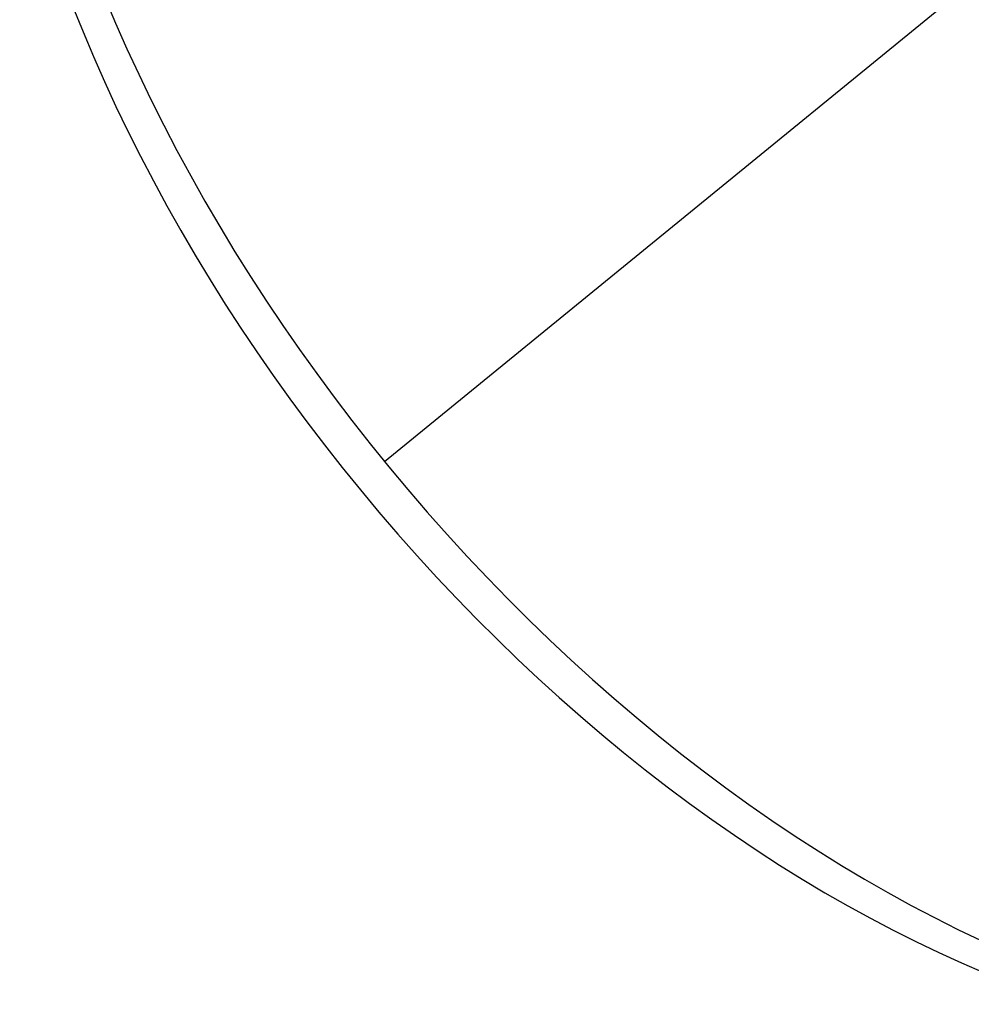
# Model space of a CAD drawing. Header units: millimetres. Extents: x -104 to 128, y -124 to 124.
# Tile 1 of 256: x -104 to -94, y -124 to -113. Entities that reach past the tile are written whole.
import ezdxf

# ---------------------------------------------------------------- set-up
doc = ezdxf.new("R2010")
doc.units = ezdxf.units.MM
doc.header["$MEASUREMENT"] = 0
doc.layers.add('Predefinito', color=5, linetype='Continuous')

msp = doc.modelspace()

# ---------------------------------------------------------------- linework, layer by layer
at = {"layer": 'Predefinito', "extrusion": (-0.612372, -0.5, 0.612372)}
for points in [[(39.553, 1216.1), (39.549, 1216.384), (39.539, 1216.668), (39.521, 1216.951), (39.497, 1217.233), (39.465, 1217.515), (39.427, 1217.796), (39.382, 1218.076), (39.329, 1218.356), (39.27, 1218.634), (39.204, 1218.909), (39.132, 1219.182), (39.053, 1219.452), (38.968, 1219.72), (38.876, 1219.986), (38.778, 1220.249), (38.674, 1220.51), (38.563, 1220.768), (38.445, 1221.023), (38.322, 1221.277), (38.191, 1221.527), (38.054, 1221.776), (37.911, 1222.021), (37.762, 1222.263), (37.607, 1222.5), (37.447, 1222.732), (37.282, 1222.96), (37.112, 1223.184), (36.936, 1223.403), (36.755, 1223.617), (36.569, 1223.828), (36.378, 1224.034), (36.181, 1224.235), (35.979, 1224.432), (35.772, 1224.624), (35.505, 1224.858), (35.341, 1224.995), (35.12, 1225.172), (34.895, 1225.343), (34.666, 1225.508), (34.434, 1225.667), (34.198, 1225.82), (33.959, 1225.967), (33.716, 1226.108), (33.47, 1226.244), (33.221, 1226.373), (32.968, 1226.497), (32.711, 1226.614), (32.451, 1226.725), (32.121, 1226.856), (31.92, 1226.93), (31.652, 1227.022), (31.383, 1227.107), (31.112, 1227.185), (30.84, 1227.257), (30.567, 1227.321), (30.292, 1227.379), (30.016, 1227.431), (29.739, 1227.475), (29.46, 1227.513), (29.18, 1227.544), (28.899, 1227.568), (28.616, 1227.586), (28.332, 1227.596), (28.048, 1227.6), (27.765, 1227.596), (27.483, 1227.585), (27.202, 1227.568), (26.921, 1227.544), (26.642, 1227.513), (26.364, 1227.475), (26.087, 1227.43), (25.811, 1227.379), (25.535, 1227.321), (25.261, 1227.256), (24.988, 1227.184), (24.716, 1227.105), (24.444, 1227.019), (24.176, 1226.926), (23.911, 1226.828), (23.649, 1226.723), (23.39, 1226.612), (23.135, 1226.495), (22.882, 1226.372), (22.633, 1226.242), (22.387, 1226.107), (22.144, 1225.966), (21.905, 1225.818), (21.668, 1225.664), (21.435, 1225.505), (21.148, 1225.296), (20.978, 1225.166), (20.757, 1224.989), (20.541, 1224.807), (20.329, 1224.62), (20.123, 1224.429), (19.922, 1224.232), (19.726, 1224.031), (19.535, 1223.826), (19.349, 1223.615), (19.168, 1223.4), (18.991, 1223.181), (18.82, 1222.956), (18.655, 1222.727), (18.494, 1222.493), (18.339, 1222.255), (18.19, 1222.013), (18.048, 1221.769), (17.912, 1221.522), (17.782, 1221.273), (17.659, 1221.02), (17.542, 1220.765), (17.431, 1220.507), (17.326, 1220.246), (17.228, 1219.983), (17.136, 1219.717), (17.051, 1219.447), (16.972, 1219.176), (16.899, 1218.901), (16.833, 1218.624), (16.774, 1218.347), (16.723, 1218.068), (16.668, 1217.726)], [(16.553, 1216.096), (16.558, 1215.747), (16.57, 1215.464), (16.589, 1215.182), (16.615, 1214.901), (16.648, 1214.621), (16.688, 1214.343), (16.734, 1214.065), (16.788, 1213.788), (16.848, 1213.512), (16.915, 1213.237), (16.989, 1212.964), (17.07, 1212.691), (17.157, 1212.421), (17.251, 1212.153), (17.351, 1211.889), (17.458, 1211.628), (17.57, 1211.371), (17.689, 1211.116), (17.814, 1210.864), (17.945, 1210.616), (18.082, 1210.37), (18.225, 1210.128), (18.374, 1209.889), (18.53, 1209.653), (18.691, 1209.42), (18.86, 1209.191), (19.033, 1208.966), (19.211, 1208.746), (19.394, 1208.531), (19.582, 1208.321), (19.775, 1208.116), (19.973, 1207.917), (20.175, 1207.722), (20.382, 1207.532), (20.594, 1207.347), (20.81, 1207.167), (21.031, 1206.992), (21.257, 1206.822), (21.488, 1206.657), (21.724, 1206.498), (21.963, 1206.344), (22.205, 1206.198), (22.449, 1206.057), (22.697, 1205.923), (22.947, 1205.795), (23.201, 1205.673), (23.457, 1205.558), (23.715, 1205.449), (23.977, 1205.346), (24.242, 1205.249), (24.509, 1205.159), (24.78, 1205.075), (25.053, 1204.998), (25.328, 1204.927), (25.605, 1204.863), (25.882, 1204.806), (26.159, 1204.757), (26.437, 1204.714), (26.716, 1204.678), (26.995, 1204.648), (27.275, 1204.626), (27.556, 1204.61), (27.837, 1204.602), (28.119, 1204.6), (28.401, 1204.605), (28.684, 1204.617), (28.968, 1204.636), (29.251, 1204.662), (29.532, 1204.695), (29.812, 1204.735), (30.09, 1204.781), (30.366, 1204.835), (30.641, 1204.895), (30.914, 1204.961), (31.185, 1205.034), (31.454, 1205.114), (31.722, 1205.201), (31.988, 1205.294), (32.252, 1205.394), (32.515, 1205.501), (32.776, 1205.614), (33.033, 1205.734), (33.287, 1205.86), (33.537, 1205.991), (33.783, 1206.129), (34.025, 1206.272), (34.263, 1206.421), (34.498, 1206.575), (34.728, 1206.735), (34.955, 1206.901), (35.178, 1207.073), (35.398, 1207.251), (35.613, 1207.434), (35.824, 1207.623), (36.032, 1207.818), (36.234, 1208.017), (36.43, 1208.221), (36.621, 1208.429), (36.806, 1208.641), (36.986, 1208.857), (37.16, 1209.078), (37.329, 1209.302), (37.492, 1209.531), (37.65, 1209.763), (37.802, 1210), (37.949, 1210.241), (38.09, 1210.487), (38.226, 1210.736), (38.355, 1210.99), (38.478, 1211.245), (38.594, 1211.503), (38.704, 1211.763), (38.807, 1212.025), (38.903, 1212.289), (38.993, 1212.555), (39.076, 1212.823), (39.153, 1213.093), (39.223, 1213.366), (39.287, 1213.64), (39.344, 1213.917), (39.394, 1214.196), (39.438, 1214.477)]]:
    msp.add_lwpolyline(points, dxfattribs=at)
at = {"layer": 'Predefinito', "extrusion": (0.935414, 0.327327, 0.133631)}
msp.add_lwpolyline([(-86.711, 1648.957), (-65.224, 1657.162)], dxfattribs=at)
at = {"layer": 'Predefinito', "extrusion": (-0.373258, 0.865684, 0.333571)}
msp.add_lwpolyline([(139.498, 1568.465), (139.515, 1568.48), (139.532, 1568.495), (139.548, 1568.511), (139.564, 1568.527), (139.58, 1568.544), (139.596, 1568.561), (139.611, 1568.578), (139.626, 1568.596), (139.641, 1568.615), (139.655, 1568.634), (139.669, 1568.654), (139.683, 1568.674), (139.696, 1568.694), (139.709, 1568.715), (139.721, 1568.736), (139.733, 1568.758), (139.744, 1568.78), (139.755, 1568.803), (139.765, 1568.826), (139.775, 1568.849), (139.784, 1568.872), (139.793, 1568.896), (139.801, 1568.92), (139.809, 1568.945), (139.815, 1568.97), (139.822, 1568.995), (139.827, 1569.02), (139.832, 1569.045), (139.837, 1569.07), (139.84, 1569.096), (139.843, 1569.122), (139.846, 1569.147), (139.847, 1569.173), (139.848, 1569.199), (139.849, 1569.225), (139.849, 1569.251), (139.848, 1569.277), (139.846, 1569.302), (139.844, 1569.328), (139.841, 1569.353), (139.837, 1569.379), (139.833, 1569.404), (139.828, 1569.429), (139.823, 1569.454), (139.816, 1569.478), (139.81, 1569.502), (139.803, 1569.526), (139.795, 1569.55), (139.787, 1569.573), (139.778, 1569.596), (139.768, 1569.619), (139.759, 1569.641), (139.748, 1569.663), (139.737, 1569.684), (139.726, 1569.706), (139.715, 1569.726), (139.703, 1569.746), (139.69, 1569.766), (139.678, 1569.786), (139.664, 1569.804), (139.651, 1569.823), (139.637, 1569.841), (139.623, 1569.858), (139.609, 1569.875)], dxfattribs=at)
at = {"layer": 'Predefinito', "extrusion": (0, 1, 0)}
msp.add_lwpolyline([(103.012, 1642.749), (86.749, 1659.012)], dxfattribs=at)
at = {"layer": 'Predefinito', "extrusion": (-0.439523, 0.859175, 0.26199)}
msp.add_lwpolyline([(143.404, 1598.116), (143.421, 1598.13), (143.438, 1598.145), (143.455, 1598.16), (143.471, 1598.176), (143.487, 1598.192), (143.503, 1598.209), (143.519, 1598.226), (143.534, 1598.244), (143.549, 1598.262), (143.564, 1598.281), (143.578, 1598.301), (143.592, 1598.32), (143.606, 1598.34), (143.619, 1598.361), (143.632, 1598.382), (143.644, 1598.404), (143.656, 1598.426), (143.667, 1598.448), (143.678, 1598.471), (143.688, 1598.494), (143.698, 1598.517), (143.707, 1598.541), (143.716, 1598.565), (143.724, 1598.589), (143.731, 1598.614), (143.738, 1598.638), (143.744, 1598.663), (143.75, 1598.689), (143.754, 1598.714), (143.759, 1598.739), (143.762, 1598.765), (143.765, 1598.791), (143.767, 1598.817), (143.769, 1598.842), (143.77, 1598.868), (143.77, 1598.894), (143.769, 1598.92), (143.768, 1598.946), (143.766, 1598.971), (143.764, 1598.997), (143.761, 1599.022), (143.757, 1599.047), (143.753, 1599.073), (143.748, 1599.097), (143.742, 1599.122), (143.736, 1599.146), (143.729, 1599.17), (143.722, 1599.194), (143.714, 1599.218), (143.706, 1599.241), (143.697, 1599.264), (143.687, 1599.286), (143.678, 1599.308), (143.667, 1599.33), (143.656, 1599.351), (143.645, 1599.372), (143.634, 1599.392), (143.622, 1599.412), (143.609, 1599.432), (143.597, 1599.451), (143.584, 1599.47), (143.57, 1599.488), (143.557, 1599.506), (143.543, 1599.523)], dxfattribs=at)
at = {"layer": 'Predefinito', "extrusion": (-0.471284, 0.852794, 0.22502)}
msp.add_lwpolyline([(145.11, 1610.255), (145.127, 1610.269), (145.144, 1610.283), (145.161, 1610.299), (145.177, 1610.314), (145.194, 1610.33), (145.21, 1610.347), (145.226, 1610.364), (145.241, 1610.382), (145.256, 1610.4), (145.271, 1610.419), (145.286, 1610.438), (145.3, 1610.458), (145.314, 1610.478), (145.327, 1610.498), (145.34, 1610.519), (145.352, 1610.541), (145.364, 1610.562), (145.376, 1610.585), (145.387, 1610.607), (145.397, 1610.63), (145.407, 1610.653), (145.416, 1610.677), (145.425, 1610.701), (145.433, 1610.725), (145.441, 1610.75), (145.448, 1610.775), (145.454, 1610.799), (145.46, 1610.825), (145.465, 1610.85), (145.469, 1610.875), (145.473, 1610.901), (145.476, 1610.927), (145.478, 1610.953), (145.48, 1610.978), (145.481, 1611.004), (145.482, 1611.03), (145.481, 1611.056), (145.48, 1611.082), (145.479, 1611.107), (145.477, 1611.133), (145.474, 1611.158), (145.47, 1611.183), (145.466, 1611.209), (145.461, 1611.233), (145.456, 1611.258), (145.45, 1611.282), (145.443, 1611.307), (145.436, 1611.33), (145.429, 1611.354), (145.42, 1611.377), (145.412, 1611.4), (145.402, 1611.423), (145.393, 1611.445), (145.383, 1611.466), (145.372, 1611.488), (145.361, 1611.509), (145.349, 1611.529), (145.338, 1611.549), (145.325, 1611.569), (145.313, 1611.588), (145.3, 1611.607), (145.287, 1611.626), (145.273, 1611.643), (145.259, 1611.661)], dxfattribs=at)
at = {"layer": 'Predefinito', "extrusion": (-0.486816, 0.84881, 0.206234)}
msp.add_lwpolyline([(145.908, 1615.619), (145.925, 1615.633), (145.942, 1615.648), (145.959, 1615.663), (145.975, 1615.678), (145.992, 1615.694), (146.008, 1615.711), (146.024, 1615.728), (146.039, 1615.746), (146.054, 1615.764), (146.069, 1615.783), (146.084, 1615.802), (146.098, 1615.821), (146.112, 1615.841), (146.125, 1615.862), (146.138, 1615.883), (146.151, 1615.904), (146.163, 1615.926), (146.174, 1615.948), (146.186, 1615.971), (146.196, 1615.994), (146.206, 1616.017), (146.215, 1616.04), (146.224, 1616.064), (146.233, 1616.089), (146.24, 1616.113), (146.247, 1616.138), (146.254, 1616.163), (146.259, 1616.188), (146.264, 1616.213), (146.269, 1616.239), (146.273, 1616.264), (146.276, 1616.29), (146.278, 1616.316), (146.28, 1616.341), (146.281, 1616.367), (146.282, 1616.393), (146.282, 1616.419), (146.281, 1616.445), (146.279, 1616.47), (146.277, 1616.496), (146.274, 1616.521), (146.271, 1616.547), (146.267, 1616.572), (146.262, 1616.597), (146.257, 1616.621), (146.251, 1616.646), (146.244, 1616.67), (146.237, 1616.694), (146.23, 1616.717), (146.222, 1616.74), (146.213, 1616.763), (146.204, 1616.786), (146.194, 1616.808), (146.184, 1616.83), (146.174, 1616.851), (146.163, 1616.872), (146.151, 1616.893), (146.14, 1616.913), (146.127, 1616.933), (146.115, 1616.952), (146.102, 1616.971), (146.089, 1616.989), (146.076, 1617.007), (146.062, 1617.025)], dxfattribs=at)
at = {"layer": 'Predefinito', "extrusion": (-0.49449, 0.846618, 0.19677)}
msp.add_lwpolyline([(146.293, 1618.119), (146.31, 1618.133), (146.327, 1618.148), (146.344, 1618.163), (146.361, 1618.178), (146.377, 1618.194), (146.393, 1618.211), (146.409, 1618.228), (146.425, 1618.246), (146.44, 1618.264), (146.455, 1618.282), (146.47, 1618.302), (146.484, 1618.321), (146.498, 1618.341), (146.511, 1618.362), (146.524, 1618.382), (146.537, 1618.404), (146.549, 1618.426), (146.56, 1618.448), (146.571, 1618.47), (146.582, 1618.493), (146.592, 1618.516), (146.601, 1618.54), (146.61, 1618.564), (146.619, 1618.588), (146.626, 1618.613), (146.633, 1618.637), (146.64, 1618.662), (146.646, 1618.687), (146.651, 1618.713), (146.655, 1618.738), (146.659, 1618.764), (146.662, 1618.789), (146.665, 1618.815), (146.667, 1618.841), (146.668, 1618.867), (146.668, 1618.893), (146.668, 1618.919), (146.668, 1618.944), (146.666, 1618.97), (146.664, 1618.995), (146.661, 1619.021), (146.658, 1619.046), (146.654, 1619.071), (146.649, 1619.096), (146.644, 1619.121), (146.638, 1619.145), (146.632, 1619.169), (146.625, 1619.193), (146.617, 1619.217), (146.609, 1619.24), (146.6, 1619.263), (146.591, 1619.286), (146.582, 1619.308), (146.572, 1619.33), (146.561, 1619.351), (146.55, 1619.372), (146.539, 1619.393), (146.527, 1619.413), (146.515, 1619.433), (146.502, 1619.452), (146.49, 1619.471), (146.477, 1619.489), (146.463, 1619.507), (146.449, 1619.525)], dxfattribs=at)
at = {"layer": 'Predefinito', "extrusion": (-0.502077, 0.844299, 0.187291)}
msp.add_lwpolyline([(146.669, 1620.489), (146.686, 1620.503), (146.703, 1620.517), (146.72, 1620.532), (146.736, 1620.548), (146.753, 1620.564), (146.769, 1620.58), (146.785, 1620.597), (146.8, 1620.615), (146.816, 1620.633), (146.831, 1620.652), (146.845, 1620.671), (146.86, 1620.69), (146.874, 1620.71), (146.887, 1620.731), (146.9, 1620.752), (146.913, 1620.773), (146.925, 1620.795), (146.936, 1620.817), (146.947, 1620.839), (146.958, 1620.862), (146.968, 1620.885), (146.978, 1620.909), (146.986, 1620.933), (146.995, 1620.957), (147.003, 1620.982), (147.01, 1621.006), (147.016, 1621.031), (147.022, 1621.056), (147.027, 1621.082), (147.032, 1621.107), (147.036, 1621.133), (147.039, 1621.158), (147.041, 1621.184), (147.043, 1621.21), (147.045, 1621.236), (147.045, 1621.262), (147.045, 1621.287), (147.044, 1621.313), (147.043, 1621.339), (147.041, 1621.364), (147.038, 1621.39), (147.035, 1621.415), (147.031, 1621.44), (147.026, 1621.465), (147.021, 1621.49), (147.015, 1621.514), (147.009, 1621.538), (147.002, 1621.562), (146.994, 1621.586), (146.986, 1621.609), (146.977, 1621.632), (146.968, 1621.655), (146.959, 1621.677), (146.949, 1621.699), (146.938, 1621.72), (146.927, 1621.741), (146.916, 1621.762), (146.904, 1621.782), (146.892, 1621.802), (146.88, 1621.821), (146.867, 1621.84), (146.854, 1621.858), (146.841, 1621.876), (146.827, 1621.894)], dxfattribs=at)
at = {"layer": 'Predefinito', "extrusion": (-0.559543, 0.821326, 0.111066)}
msp.add_lwpolyline([(149.336, 1634.707), (149.353, 1634.721), (149.37, 1634.736), (149.387, 1634.751), (149.404, 1634.766), (149.421, 1634.782), (149.437, 1634.798), (149.453, 1634.815), (149.469, 1634.833), (149.484, 1634.851), (149.5, 1634.869), (149.514, 1634.888), (149.529, 1634.907), (149.543, 1634.927), (149.556, 1634.948), (149.57, 1634.968), (149.582, 1634.989), (149.595, 1635.011), (149.607, 1635.033), (149.618, 1635.056), (149.629, 1635.078), (149.639, 1635.102), (149.649, 1635.125), (149.658, 1635.149), (149.666, 1635.173), (149.674, 1635.197), (149.682, 1635.222), (149.688, 1635.247), (149.694, 1635.272), (149.7, 1635.297), (149.705, 1635.323), (149.709, 1635.348), (149.712, 1635.374), (149.715, 1635.4), (149.717, 1635.425), (149.719, 1635.451), (149.719, 1635.477), (149.72, 1635.503), (149.719, 1635.528), (149.718, 1635.554), (149.716, 1635.58), (149.714, 1635.605), (149.71, 1635.631), (149.707, 1635.656), (149.702, 1635.681), (149.697, 1635.705), (149.692, 1635.73), (149.686, 1635.754), (149.679, 1635.778), (149.671, 1635.802), (149.664, 1635.825), (149.655, 1635.848), (149.646, 1635.871), (149.637, 1635.893), (149.627, 1635.915), (149.617, 1635.936), (149.606, 1635.958), (149.595, 1635.978), (149.584, 1635.999), (149.572, 1636.018), (149.559, 1636.038), (149.547, 1636.057), (149.534, 1636.075), (149.521, 1636.094), (149.507, 1636.111)], dxfattribs=at)
at = {"layer": 'Predefinito', "extrusion": (-0.611364, 0.790612, 0.034168)}
msp.add_lwpolyline([(151.47, 1640.515), (151.488, 1640.529), (151.505, 1640.543), (151.522, 1640.558), (151.539, 1640.573), (151.556, 1640.589), (151.572, 1640.606), (151.588, 1640.622), (151.604, 1640.64), (151.619, 1640.658), (151.635, 1640.676), (151.65, 1640.695), (151.664, 1640.714), (151.678, 1640.734), (151.692, 1640.754), (151.705, 1640.775), (151.718, 1640.796), (151.731, 1640.818), (151.743, 1640.84), (151.754, 1640.862), (151.765, 1640.885), (151.775, 1640.908), (151.785, 1640.931), (151.794, 1640.955), (151.803, 1640.979), (151.811, 1641.004), (151.818, 1641.028), (151.825, 1641.053), (151.831, 1641.078), (151.837, 1641.103), (151.842, 1641.129), (151.846, 1641.154), (151.85, 1641.18), (151.853, 1641.206), (151.855, 1641.231), (151.856, 1641.257), (151.857, 1641.283), (151.858, 1641.309), (151.857, 1641.334), (151.856, 1641.36), (151.854, 1641.386), (151.852, 1641.411), (151.849, 1641.437), (151.845, 1641.462), (151.841, 1641.487), (151.836, 1641.511), (151.831, 1641.536), (151.825, 1641.56), (151.818, 1641.584), (151.811, 1641.608), (151.803, 1641.631), (151.795, 1641.654), (151.786, 1641.677), (151.777, 1641.699), (151.767, 1641.721), (151.757, 1641.743), (151.746, 1641.764), (151.735, 1641.785), (151.724, 1641.805), (151.712, 1641.825), (151.7, 1641.845), (151.687, 1641.864), (151.674, 1641.882), (151.661, 1641.9), (151.648, 1641.918)], dxfattribs=at)
at = {"layer": 'Predefinito', "extrusion": (-0.657545, 0.752164, -0.043405)}
msp.add_lwpolyline([(153.129, 1637.831), (153.146, 1637.845), (153.163, 1637.859), (153.181, 1637.874), (153.197, 1637.889), (153.214, 1637.905), (153.23, 1637.921), (153.247, 1637.938), (153.262, 1637.955), (153.278, 1637.973), (153.293, 1637.992), (153.308, 1638.011), (153.323, 1638.03), (153.337, 1638.05), (153.35, 1638.07), (153.364, 1638.091), (153.377, 1638.112), (153.389, 1638.133), (153.401, 1638.155), (153.412, 1638.178), (153.423, 1638.201), (153.434, 1638.224), (153.443, 1638.247), (153.453, 1638.271), (153.461, 1638.295), (153.469, 1638.319), (153.477, 1638.344), (153.484, 1638.369), (153.49, 1638.394), (153.495, 1638.419), (153.5, 1638.444), (153.504, 1638.47), (153.508, 1638.496), (153.511, 1638.521), (153.513, 1638.547), (153.515, 1638.573), (153.516, 1638.599), (153.516, 1638.625), (153.515, 1638.65), (153.514, 1638.676), (153.513, 1638.702), (153.51, 1638.727), (153.507, 1638.752), (153.504, 1638.777), (153.499, 1638.802), (153.494, 1638.827), (153.489, 1638.852), (153.483, 1638.876), (153.476, 1638.9), (153.469, 1638.924), (153.461, 1638.947), (153.453, 1638.97), (153.444, 1638.993), (153.435, 1639.015), (153.425, 1639.037), (153.415, 1639.059), (153.404, 1639.08), (153.393, 1639.101), (153.382, 1639.121), (153.37, 1639.141), (153.358, 1639.16), (153.345, 1639.179), (153.333, 1639.198), (153.319, 1639.216), (153.306, 1639.234)], dxfattribs=at)
at = {"layer": 'Predefinito', "extrusion": (-0.668193, 0.741323, -0.062905)}
msp.add_lwpolyline([(153.472, 1635.811), (153.489, 1635.825), (153.506, 1635.839), (153.523, 1635.854), (153.54, 1635.869), (153.557, 1635.885), (153.573, 1635.902), (153.589, 1635.919), (153.605, 1635.936), (153.621, 1635.954), (153.636, 1635.972), (153.651, 1635.991), (153.665, 1636.01), (153.68, 1636.03), (153.693, 1636.051), (153.707, 1636.071), (153.719, 1636.092), (153.732, 1636.114), (153.744, 1636.136), (153.755, 1636.158), (153.766, 1636.181), (153.776, 1636.204), (153.786, 1636.228), (153.795, 1636.252), (153.804, 1636.276), (153.812, 1636.3), (153.819, 1636.325), (153.826, 1636.349), (153.832, 1636.374), (153.838, 1636.4), (153.843, 1636.425), (153.847, 1636.451), (153.85, 1636.476), (153.853, 1636.502), (153.856, 1636.528), (153.857, 1636.554), (153.858, 1636.579), (153.858, 1636.605), (153.858, 1636.631), (153.857, 1636.657), (153.855, 1636.682), (153.853, 1636.708), (153.849, 1636.733), (153.846, 1636.758), (153.841, 1636.783), (153.837, 1636.808), (153.831, 1636.832), (153.825, 1636.857), (153.818, 1636.881), (153.811, 1636.904), (153.803, 1636.928), (153.795, 1636.951), (153.786, 1636.973), (153.777, 1636.996), (153.767, 1637.018), (153.757, 1637.039), (153.746, 1637.06), (153.735, 1637.081), (153.724, 1637.102), (153.712, 1637.121), (153.7, 1637.141), (153.687, 1637.16), (153.674, 1637.179), (153.661, 1637.197), (153.648, 1637.214)], dxfattribs=at)
at = {"layer": 'Predefinito', "extrusion": (-0.678434, 0.730029, -0.082368)}
msp.add_lwpolyline([(153.785, 1633.255), (153.802, 1633.269), (153.819, 1633.284), (153.836, 1633.298), (153.853, 1633.314), (153.87, 1633.33), (153.886, 1633.346), (153.902, 1633.363), (153.918, 1633.38), (153.934, 1633.398), (153.949, 1633.417), (153.964, 1633.436), (153.978, 1633.455), (153.992, 1633.475), (154.006, 1633.495), (154.019, 1633.516), (154.032, 1633.537), (154.044, 1633.559), (154.056, 1633.581), (154.068, 1633.603), (154.079, 1633.626), (154.089, 1633.649), (154.099, 1633.672), (154.108, 1633.696), (154.116, 1633.72), (154.124, 1633.745), (154.132, 1633.769), (154.139, 1633.794), (154.145, 1633.819), (154.15, 1633.844), (154.155, 1633.87), (154.159, 1633.895), (154.163, 1633.921), (154.166, 1633.947), (154.168, 1633.973), (154.169, 1633.998), (154.17, 1634.024), (154.17, 1634.05), (154.17, 1634.076), (154.169, 1634.101), (154.167, 1634.127), (154.165, 1634.152), (154.161, 1634.178), (154.158, 1634.203), (154.153, 1634.228), (154.148, 1634.253), (154.143, 1634.277), (154.137, 1634.301), (154.13, 1634.325), (154.123, 1634.349), (154.115, 1634.372), (154.107, 1634.395), (154.098, 1634.418), (154.089, 1634.44), (154.079, 1634.462), (154.069, 1634.484), (154.058, 1634.505), (154.047, 1634.526), (154.035, 1634.546), (154.024, 1634.566), (154.011, 1634.585), (153.999, 1634.604), (153.986, 1634.623), (153.973, 1634.641), (153.959, 1634.659)], dxfattribs=at)
at = {"layer": 'Predefinito', "extrusion": (-0.697573, 0.706235, -0.120935)}
msp.add_lwpolyline([(154.318, 1626.591), (154.335, 1626.605), (154.353, 1626.619), (154.369, 1626.634), (154.386, 1626.65), (154.403, 1626.666), (154.419, 1626.682), (154.435, 1626.699), (154.451, 1626.716), (154.466, 1626.734), (154.482, 1626.753), (154.496, 1626.772), (154.511, 1626.791), (154.525, 1626.811), (154.538, 1626.831), (154.552, 1626.852), (154.564, 1626.873), (154.577, 1626.895), (154.589, 1626.917), (154.6, 1626.939), (154.611, 1626.962), (154.621, 1626.985), (154.631, 1627.009), (154.64, 1627.033), (154.648, 1627.057), (154.656, 1627.081), (154.663, 1627.106), (154.67, 1627.131), (154.676, 1627.156), (154.682, 1627.181), (154.686, 1627.206), (154.69, 1627.232), (154.694, 1627.258), (154.697, 1627.283), (154.699, 1627.309), (154.7, 1627.335), (154.701, 1627.361), (154.701, 1627.387), (154.701, 1627.412), (154.699, 1627.438), (154.697, 1627.464), (154.695, 1627.489), (154.692, 1627.514), (154.688, 1627.54), (154.684, 1627.564), (154.679, 1627.589), (154.673, 1627.614), (154.667, 1627.638), (154.66, 1627.662), (154.653, 1627.686), (154.645, 1627.709), (154.636, 1627.732), (154.628, 1627.755), (154.618, 1627.777), (154.608, 1627.799), (154.598, 1627.82), (154.587, 1627.841), (154.576, 1627.862), (154.565, 1627.882), (154.553, 1627.902), (154.54, 1627.922), (154.528, 1627.941), (154.515, 1627.959), (154.502, 1627.977), (154.488, 1627.995)], dxfattribs=at)
at = {"layer": 'Predefinito', "extrusion": (0.730572, -0.653903, 0.196662)}
msp.add_lwpolyline([(-155.014, 1607.247), (-155.032, 1607.261), (-155.049, 1607.276), (-155.065, 1607.291), (-155.082, 1607.306), (-155.099, 1607.322), (-155.115, 1607.339), (-155.131, 1607.356), (-155.146, 1607.374), (-155.161, 1607.392), (-155.176, 1607.41), (-155.191, 1607.429), (-155.205, 1607.449), (-155.219, 1607.469), (-155.233, 1607.489), (-155.246, 1607.51), (-155.258, 1607.532), (-155.27, 1607.553), (-155.282, 1607.576), (-155.293, 1607.598), (-155.303, 1607.621), (-155.313, 1607.644), (-155.323, 1607.668), (-155.332, 1607.692), (-155.34, 1607.716), (-155.348, 1607.741), (-155.355, 1607.765), (-155.361, 1607.79), (-155.367, 1607.815), (-155.372, 1607.841), (-155.377, 1607.866), (-155.381, 1607.892), (-155.384, 1607.917), (-155.386, 1607.943), (-155.388, 1607.969), (-155.389, 1607.995), (-155.39, 1608.021), (-155.39, 1608.046), (-155.389, 1608.072), (-155.387, 1608.098), (-155.385, 1608.123), (-155.383, 1608.149), (-155.379, 1608.174), (-155.375, 1608.199), (-155.37, 1608.224), (-155.365, 1608.249), (-155.359, 1608.273), (-155.353, 1608.297), (-155.346, 1608.321), (-155.338, 1608.345), (-155.33, 1608.368), (-155.322, 1608.391), (-155.313, 1608.414), (-155.303, 1608.436), (-155.293, 1608.458), (-155.282, 1608.479), (-155.271, 1608.5), (-155.26, 1608.521), (-155.248, 1608.541), (-155.236, 1608.561), (-155.224, 1608.58), (-155.211, 1608.599), (-155.198, 1608.617), (-155.185, 1608.635), (-155.171, 1608.653)], dxfattribs=at)
at = {"layer": 'Predefinito', "extrusion": (0.756592, -0.5953, 0.270531)}
msp.add_lwpolyline([(-155.195, 1580.195), (-155.212, 1580.209), (-155.229, 1580.224), (-155.245, 1580.239), (-155.262, 1580.255), (-155.278, 1580.271), (-155.294, 1580.288), (-155.309, 1580.306), (-155.325, 1580.323), (-155.34, 1580.342), (-155.354, 1580.361), (-155.369, 1580.38), (-155.383, 1580.4), (-155.396, 1580.42), (-155.409, 1580.44), (-155.422, 1580.462), (-155.434, 1580.483), (-155.446, 1580.505), (-155.457, 1580.527), (-155.468, 1580.55), (-155.478, 1580.573), (-155.488, 1580.597), (-155.497, 1580.62), (-155.506, 1580.644), (-155.513, 1580.669), (-155.521, 1580.693), (-155.528, 1580.718), (-155.534, 1580.743), (-155.539, 1580.768), (-155.544, 1580.794), (-155.548, 1580.819), (-155.551, 1580.845), (-155.554, 1580.871), (-155.556, 1580.896), (-155.558, 1580.922), (-155.559, 1580.948), (-155.559, 1580.974), (-155.558, 1581), (-155.557, 1581.025), (-155.555, 1581.051), (-155.553, 1581.077), (-155.55, 1581.102), (-155.546, 1581.127), (-155.541, 1581.152), (-155.536, 1581.177), (-155.531, 1581.202), (-155.525, 1581.226), (-155.518, 1581.25), (-155.51, 1581.274), (-155.503, 1581.297), (-155.494, 1581.32), (-155.485, 1581.343), (-155.476, 1581.366), (-155.466, 1581.388), (-155.455, 1581.409), (-155.445, 1581.431), (-155.433, 1581.451), (-155.422, 1581.472), (-155.41, 1581.492), (-155.397, 1581.511), (-155.385, 1581.531), (-155.371, 1581.549), (-155.358, 1581.567), (-155.344, 1581.585), (-155.33, 1581.602)], dxfattribs=at)
at = {"layer": 'Predefinito', "extrusion": (0.766958, -0.563624, 0.306761)}
msp.add_lwpolyline([(-155.072, 1563.875), (-155.089, 1563.89), (-155.105, 1563.905), (-155.122, 1563.92), (-155.138, 1563.936), (-155.154, 1563.953), (-155.17, 1563.97), (-155.185, 1563.987), (-155.2, 1564.005), (-155.215, 1564.024), (-155.23, 1564.043), (-155.244, 1564.062), (-155.258, 1564.082), (-155.271, 1564.102), (-155.284, 1564.123), (-155.296, 1564.144), (-155.308, 1564.166), (-155.32, 1564.188), (-155.331, 1564.21), (-155.342, 1564.233), (-155.352, 1564.256), (-155.361, 1564.28), (-155.37, 1564.304), (-155.378, 1564.328), (-155.386, 1564.352), (-155.393, 1564.377), (-155.399, 1564.402), (-155.405, 1564.427), (-155.41, 1564.452), (-155.415, 1564.477), (-155.419, 1564.503), (-155.422, 1564.529), (-155.425, 1564.554), (-155.427, 1564.58), (-155.428, 1564.606), (-155.428, 1564.632), (-155.428, 1564.658), (-155.428, 1564.684), (-155.426, 1564.709), (-155.424, 1564.735), (-155.421, 1564.76), (-155.418, 1564.786), (-155.414, 1564.811), (-155.409, 1564.836), (-155.404, 1564.861), (-155.398, 1564.885), (-155.392, 1564.909), (-155.385, 1564.933), (-155.377, 1564.957), (-155.369, 1564.981), (-155.36, 1565.004), (-155.351, 1565.026), (-155.341, 1565.049), (-155.331, 1565.071), (-155.321, 1565.092), (-155.31, 1565.113), (-155.298, 1565.134), (-155.286, 1565.154), (-155.274, 1565.174), (-155.262, 1565.194), (-155.249, 1565.213), (-155.235, 1565.231), (-155.222, 1565.249), (-155.208, 1565.267), (-155.194, 1565.284)], dxfattribs=at)
at = {"layer": 'Predefinito', "extrusion": (0.76927, -0.555454, 0.315744)}
msp.add_lwpolyline([(-155.017, 1559.51), (-155.034, 1559.525), (-155.05, 1559.54), (-155.067, 1559.555), (-155.083, 1559.571), (-155.099, 1559.588), (-155.114, 1559.605), (-155.13, 1559.622), (-155.145, 1559.64), (-155.16, 1559.659), (-155.174, 1559.678), (-155.188, 1559.697), (-155.202, 1559.717), (-155.215, 1559.738), (-155.228, 1559.758), (-155.241, 1559.78), (-155.253, 1559.801), (-155.264, 1559.823), (-155.275, 1559.846), (-155.286, 1559.869), (-155.295, 1559.892), (-155.305, 1559.915), (-155.314, 1559.939), (-155.322, 1559.963), (-155.329, 1559.988), (-155.337, 1560.013), (-155.343, 1560.037), (-155.349, 1560.063), (-155.354, 1560.088), (-155.358, 1560.113), (-155.362, 1560.139), (-155.365, 1560.164), (-155.368, 1560.19), (-155.37, 1560.216), (-155.371, 1560.242), (-155.371, 1560.268), (-155.371, 1560.294), (-155.37, 1560.319), (-155.369, 1560.345), (-155.367, 1560.371), (-155.364, 1560.396), (-155.36, 1560.422), (-155.356, 1560.447), (-155.352, 1560.472), (-155.346, 1560.496), (-155.34, 1560.521), (-155.334, 1560.545), (-155.327, 1560.569), (-155.319, 1560.593), (-155.311, 1560.616), (-155.302, 1560.639), (-155.293, 1560.662), (-155.283, 1560.684), (-155.273, 1560.706), (-155.262, 1560.728), (-155.251, 1560.749), (-155.24, 1560.77), (-155.228, 1560.79), (-155.216, 1560.81), (-155.203, 1560.829), (-155.19, 1560.848), (-155.177, 1560.867), (-155.163, 1560.885), (-155.149, 1560.902), (-155.135, 1560.919)], dxfattribs=at)
at = {"layer": 'Predefinito', "extrusion": (0.771468, -0.547186, 0.324692)}
msp.add_lwpolyline([(-154.951, 1555.034), (-154.968, 1555.049), (-154.985, 1555.064), (-155.001, 1555.08), (-155.017, 1555.096), (-155.033, 1555.112), (-155.049, 1555.129), (-155.064, 1555.147), (-155.079, 1555.165), (-155.094, 1555.183), (-155.108, 1555.203), (-155.122, 1555.222), (-155.136, 1555.242), (-155.149, 1555.262), (-155.162, 1555.283), (-155.175, 1555.305), (-155.186, 1555.326), (-155.198, 1555.348), (-155.209, 1555.371), (-155.219, 1555.394), (-155.229, 1555.417), (-155.238, 1555.44), (-155.247, 1555.464), (-155.255, 1555.488), (-155.263, 1555.513), (-155.27, 1555.538), (-155.276, 1555.563), (-155.282, 1555.588), (-155.287, 1555.613), (-155.291, 1555.638), (-155.295, 1555.664), (-155.298, 1555.69), (-155.301, 1555.715), (-155.302, 1555.741), (-155.303, 1555.767), (-155.304, 1555.793), (-155.304, 1555.819), (-155.303, 1555.845), (-155.301, 1555.87), (-155.299, 1555.896), (-155.296, 1555.921), (-155.293, 1555.947), (-155.288, 1555.972), (-155.284, 1555.997), (-155.278, 1556.022), (-155.272, 1556.046), (-155.266, 1556.07), (-155.259, 1556.094), (-155.251, 1556.118), (-155.243, 1556.141), (-155.234, 1556.164), (-155.225, 1556.187), (-155.215, 1556.209), (-155.205, 1556.231), (-155.194, 1556.253), (-155.183, 1556.274), (-155.171, 1556.294), (-155.159, 1556.315), (-155.147, 1556.335), (-155.134, 1556.354), (-155.121, 1556.373), (-155.108, 1556.391), (-155.094, 1556.409), (-155.08, 1556.427), (-155.066, 1556.444)], dxfattribs=at)
at = {"layer": 'Predefinito', "extrusion": (0.775499, -0.530441, 0.342395)}
msp.add_lwpolyline([(-154.79, 1545.801), (-154.807, 1545.816), (-154.823, 1545.831), (-154.839, 1545.846), (-154.855, 1545.863), (-154.871, 1545.879), (-154.887, 1545.896), (-154.902, 1545.914), (-154.917, 1545.932), (-154.932, 1545.951), (-154.946, 1545.97), (-154.96, 1545.989), (-154.973, 1546.009), (-154.987, 1546.03), (-154.999, 1546.051), (-155.011, 1546.072), (-155.023, 1546.094), (-155.035, 1546.116), (-155.045, 1546.139), (-155.056, 1546.162), (-155.065, 1546.185), (-155.075, 1546.209), (-155.083, 1546.232), (-155.091, 1546.257), (-155.099, 1546.281), (-155.105, 1546.306), (-155.112, 1546.331), (-155.117, 1546.356), (-155.122, 1546.381), (-155.126, 1546.407), (-155.13, 1546.432), (-155.133, 1546.458), (-155.135, 1546.484), (-155.137, 1546.51), (-155.138, 1546.536), (-155.138, 1546.561), (-155.138, 1546.587), (-155.137, 1546.613), (-155.135, 1546.639), (-155.133, 1546.664), (-155.13, 1546.69), (-155.126, 1546.715), (-155.122, 1546.74), (-155.117, 1546.765), (-155.111, 1546.79), (-155.105, 1546.814), (-155.098, 1546.839), (-155.091, 1546.863), (-155.083, 1546.886), (-155.075, 1546.909), (-155.066, 1546.932), (-155.056, 1546.955), (-155.047, 1546.977), (-155.036, 1546.999), (-155.025, 1547.021), (-155.014, 1547.042), (-155.002, 1547.062), (-154.99, 1547.082), (-154.978, 1547.102), (-154.965, 1547.121), (-154.952, 1547.14), (-154.939, 1547.159), (-154.925, 1547.177), (-154.911, 1547.194), (-154.897, 1547.211)], dxfattribs=at)
at = {"layer": 'Predefinito', "extrusion": (0.786818, -0.460835, 0.410547)}
msp.add_lwpolyline([(-153.704, 1505.429), (-153.72, 1505.444), (-153.736, 1505.459), (-153.752, 1505.475), (-153.768, 1505.492), (-153.783, 1505.509), (-153.798, 1505.527), (-153.813, 1505.545), (-153.828, 1505.563), (-153.842, 1505.582), (-153.855, 1505.602), (-153.869, 1505.622), (-153.882, 1505.642), (-153.894, 1505.663), (-153.907, 1505.684), (-153.918, 1505.706), (-153.93, 1505.728), (-153.94, 1505.75), (-153.95, 1505.773), (-153.96, 1505.796), (-153.969, 1505.82), (-153.978, 1505.844), (-153.986, 1505.868), (-153.993, 1505.892), (-154, 1505.917), (-154.006, 1505.942), (-154.012, 1505.967), (-154.017, 1505.992), (-154.021, 1506.018), (-154.024, 1506.043), (-154.027, 1506.069), (-154.03, 1506.095), (-154.031, 1506.12), (-154.032, 1506.146), (-154.032, 1506.172), (-154.032, 1506.198), (-154.031, 1506.224), (-154.029, 1506.25), (-154.027, 1506.275), (-154.024, 1506.301), (-154.02, 1506.326), (-154.016, 1506.351), (-154.011, 1506.376), (-154.005, 1506.401), (-153.999, 1506.426), (-153.992, 1506.45), (-153.985, 1506.474), (-153.977, 1506.498), (-153.968, 1506.521), (-153.959, 1506.544), (-153.95, 1506.567), (-153.94, 1506.589), (-153.929, 1506.611), (-153.919, 1506.633), (-153.907, 1506.654), (-153.895, 1506.675), (-153.883, 1506.695), (-153.871, 1506.715), (-153.858, 1506.734), (-153.844, 1506.753), (-153.831, 1506.772), (-153.817, 1506.79), (-153.803, 1506.807), (-153.788, 1506.824), (-153.773, 1506.841)], dxfattribs=at)
at = {"layer": 'Predefinito', "extrusion": (0.790569, -0.387094, 0.474509)}
msp.add_lwpolyline([(-151.805, 1460.226), (-151.821, 1460.242), (-151.836, 1460.258), (-151.852, 1460.275), (-151.867, 1460.292), (-151.882, 1460.309), (-151.896, 1460.327), (-151.91, 1460.346), (-151.924, 1460.365), (-151.938, 1460.384), (-151.951, 1460.404), (-151.963, 1460.425), (-151.976, 1460.446), (-151.988, 1460.467), (-151.999, 1460.488), (-152.01, 1460.511), (-152.021, 1460.533), (-152.031, 1460.556), (-152.04, 1460.579), (-152.049, 1460.602), (-152.057, 1460.626), (-152.065, 1460.65), (-152.072, 1460.675), (-152.079, 1460.699), (-152.085, 1460.724), (-152.09, 1460.749), (-152.095, 1460.775), (-152.099, 1460.8), (-152.102, 1460.826), (-152.105, 1460.851), (-152.107, 1460.877), (-152.108, 1460.903), (-152.109, 1460.929), (-152.109, 1460.955), (-152.109, 1460.981), (-152.107, 1461.006), (-152.106, 1461.032), (-152.103, 1461.058), (-152.1, 1461.083), (-152.096, 1461.109), (-152.091, 1461.134), (-152.086, 1461.159), (-152.08, 1461.184), (-152.074, 1461.208), (-152.067, 1461.233), (-152.059, 1461.257), (-152.051, 1461.281), (-152.043, 1461.304), (-152.033, 1461.327), (-152.024, 1461.35), (-152.013, 1461.372), (-152.003, 1461.394), (-151.991, 1461.416), (-151.98, 1461.437), (-151.968, 1461.458), (-151.955, 1461.478), (-151.942, 1461.498), (-151.929, 1461.518), (-151.915, 1461.537), (-151.902, 1461.555), (-151.887, 1461.573), (-151.873, 1461.591), (-151.858, 1461.608), (-151.843, 1461.624), (-151.828, 1461.64)], dxfattribs=at)
at = {"layer": 'Predefinito'}
for points in [[(-100.198, -118.027, 1640.386), (12.517, -25.977, 1527.672)], [(-103.421, -113.319, 1642.161), (-103.317, -113.578, 1642.054), (-103.209, -113.836, 1641.952), (-103.095, -114.094, 1641.855), (-102.976, -114.352, 1641.763), (-102.852, -114.609, 1641.677), (-102.723, -114.866, 1641.596), (-102.589, -115.123, 1641.52), (-102.45, -115.38, 1641.45), (-102.305, -115.637, 1641.385), (-102.156, -115.892, 1641.325), (-102.002, -116.146, 1641.272), (-101.845, -116.397, 1641.224), (-101.684, -116.645, 1641.182), (-101.519, -116.892, 1641.146), (-101.35, -117.136, 1641.116), (-101.177, -117.377, 1641.092), (-101, -117.617, 1641.073), (-100.82, -117.854, 1641.06), (-100.636, -118.089, 1641.052), (-100.447, -118.321, 1641.051), (-100.255, -118.551, 1641.055), (-100.059, -118.779, 1641.065), (-99.859, -119.004, 1641.081), (-99.656, -119.226, 1641.103), (-99.45, -119.444, 1641.131), (-99.242, -119.658, 1641.164), (-99.032, -119.867, 1641.203), (-98.82, -120.073, 1641.248), (-98.606, -120.274, 1641.298), (-98.389, -120.471, 1641.354), (-98.17, -120.663, 1641.416), (-97.949, -120.852, 1641.483), (-97.726, -121.037, 1641.555), (-97.5, -121.217, 1641.633), (-97.272, -121.394, 1641.717), (-97.042, -121.566, 1641.807), (-96.81, -121.733, 1641.902), (-96.577, -121.896, 1642.003), (-96.343, -122.053, 1642.108), (-96.109, -122.204, 1642.219), (-95.875, -122.35, 1642.334), (-95.64, -122.49, 1642.454), (-95.405, -122.625, 1642.579), (-95.17, -122.754, 1642.709), (-94.935, -122.878, 1642.843), (-94.699, -122.996, 1642.982), (-94.463, -123.109, 1643.126), (-94.226, -123.216, 1643.275), (-93.989, -123.318, 1643.429)], [(-103.091, -113.225, 1641.413), (-102.98, -113.49, 1641.309), (-102.863, -113.754, 1641.21), (-102.741, -114.018, 1641.116), (-102.614, -114.281, 1641.028), (-102.482, -114.545, 1640.945), (-102.345, -114.808, 1640.867), (-102.202, -115.071, 1640.795), (-102.055, -115.333, 1640.728), (-101.902, -115.595, 1640.667), (-101.745, -115.855, 1640.613), (-101.584, -116.112, 1640.564), (-101.418, -116.366, 1640.521), (-101.249, -116.619, 1640.484), (-101.076, -116.869, 1640.453), (-100.899, -117.116, 1640.428), (-100.719, -117.361, 1640.409), (-100.534, -117.604, 1640.395), (-100.345, -117.844, 1640.388), (-100.152, -118.082, 1640.386), (-99.955, -118.318, 1640.391), (-99.755, -118.551, 1640.401), (-99.55, -118.782, 1640.417), (-99.342, -119.009, 1640.44), (-99.131, -119.232, 1640.468), (-98.918, -119.451, 1640.502), (-98.703, -119.666, 1640.542), (-98.486, -119.876, 1640.588), (-98.266, -120.082, 1640.64), (-98.045, -120.283, 1640.697), (-97.82, -120.481, 1640.76), (-97.594, -120.674, 1640.828), (-97.365, -120.863, 1640.903), (-97.134, -121.048, 1640.983), (-96.901, -121.228, 1641.069), (-96.665, -121.405, 1641.16), (-96.427, -121.576, 1641.258), (-96.189, -121.743, 1641.361), (-95.949, -121.903, 1641.469), (-95.71, -122.058, 1641.582), (-95.47, -122.208, 1641.7), (-95.23, -122.351, 1641.823), (-94.989, -122.489, 1641.951), (-94.748, -122.621, 1642.084), (-94.507, -122.748, 1642.222), (-94.266, -122.869, 1642.364), (-94.024, -122.985, 1642.512)]]:
    msp.add_polyline3d(points, dxfattribs=at)

doc.saveas('drawing.dxf')
